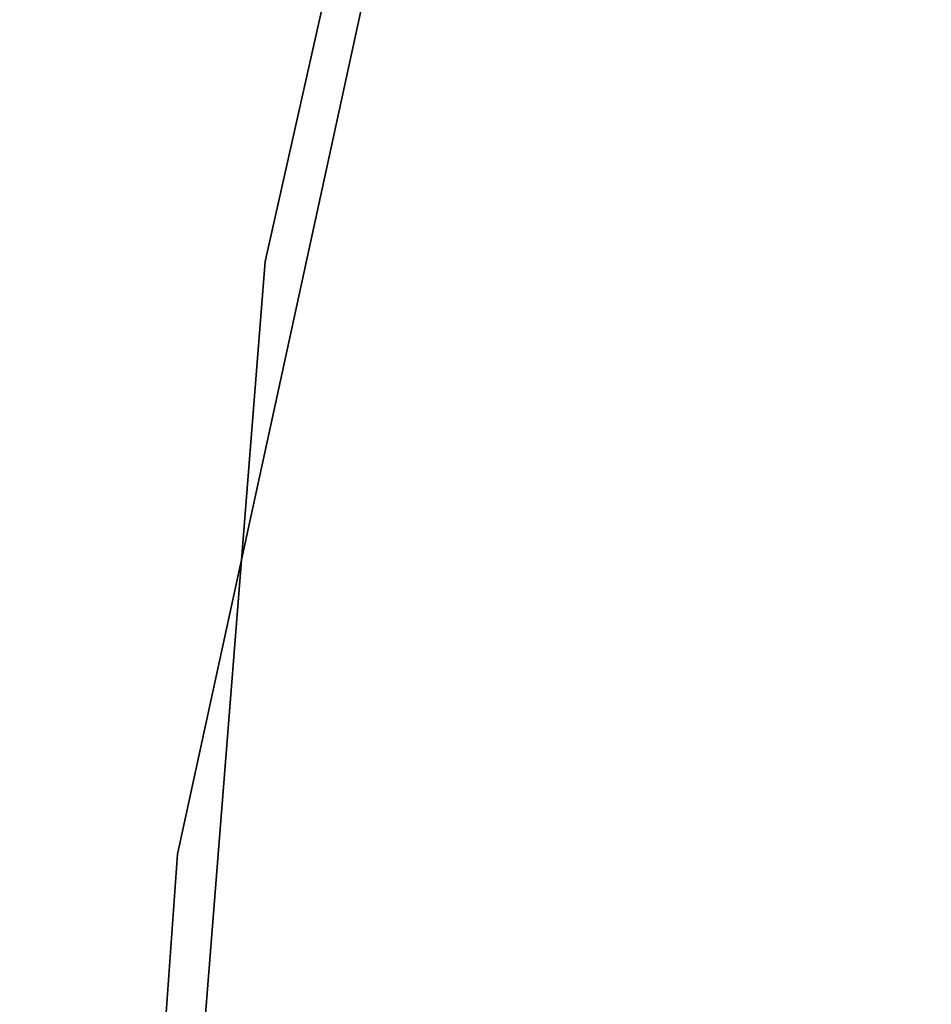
# Model space of a CAD drawing. Header units: millimetres. Extents: x 0.3 to 65.3, y -48.3 to 46.8.
# Tile 227 of 256: x 8.029 to 8.322, y -13.927 to -13.61. Entities that reach past the tile are written whole.
import ezdxf

# ---------------------------------------------------------------- set-up
doc = ezdxf.new("R2010")
doc.units = ezdxf.units.MM
doc.header["$LTSCALE"] = 25.4
doc.layers.get('0').update_dxf_attribs({"true_color": 0xff5454})

# ---------------------------------------------------------------- blocks, each defined once
blk = doc.blocks.new('NICO-9517.STL')
at = {"color": 7, "true_color": 0xffffff}
mesh = blk.add_polyface(dxfattribs=at)
corners = [(8.89283, -10.20798, 20.71142), (8.10776, -13.68747, 18.01142), (8.10776, -13.68747, 20.71142), (8.89283, -10.20798, 18.01142)]
mesh.append_faces([[corners[k] for k in face] for face in [(0, 1, 2), (1, 0, 3)]], dxfattribs={"vtx0": -1, "color": 7})
mesh = blk.add_polyface(dxfattribs=at)
corners = [(8.83779, -10.39279, 135.21141), (8.07958, -13.87823, 132.51141), (8.07958, -13.87823, 135.21141), (8.83779, -10.39279, 132.51141)]
mesh.append_faces([[corners[k] for k in face] for face in [(0, 1, 2), (1, 0, 3)]], dxfattribs={"vtx0": -1, "color": 7})
mesh = blk.add_polyface(dxfattribs=at)
corners = [(8.10776, -13.68747, 20.71142), (7.82586, -17.24327, 18.01142), (7.82586, -17.24327, 20.71142), (8.10776, -13.68747, 18.01142)]
mesh.append_faces([[corners[k] for k in face] for face in [(0, 1, 2), (1, 0, 3)]], dxfattribs={"vtx0": -1, "color": 7})
mesh = blk.add_polyface(dxfattribs=at)
corners = [(8.07958, -13.87823, 135.21141), (7.82511, -17.4361, 132.51141), (7.82511, -17.4361, 135.21141), (8.07958, -13.87823, 132.51141)]
mesh.append_faces([[corners[k] for k in face] for face in [(0, 1, 2), (1, 0, 3)]], dxfattribs={"vtx0": -1, "color": 7})

msp = doc.modelspace()

# ---------------------------------------------------------------- block references
at = {"color": 0}
msp.add_blockref('NICO-9517.STL', (0, 0), dxfattribs=at)

doc.saveas('drawing.dxf')
